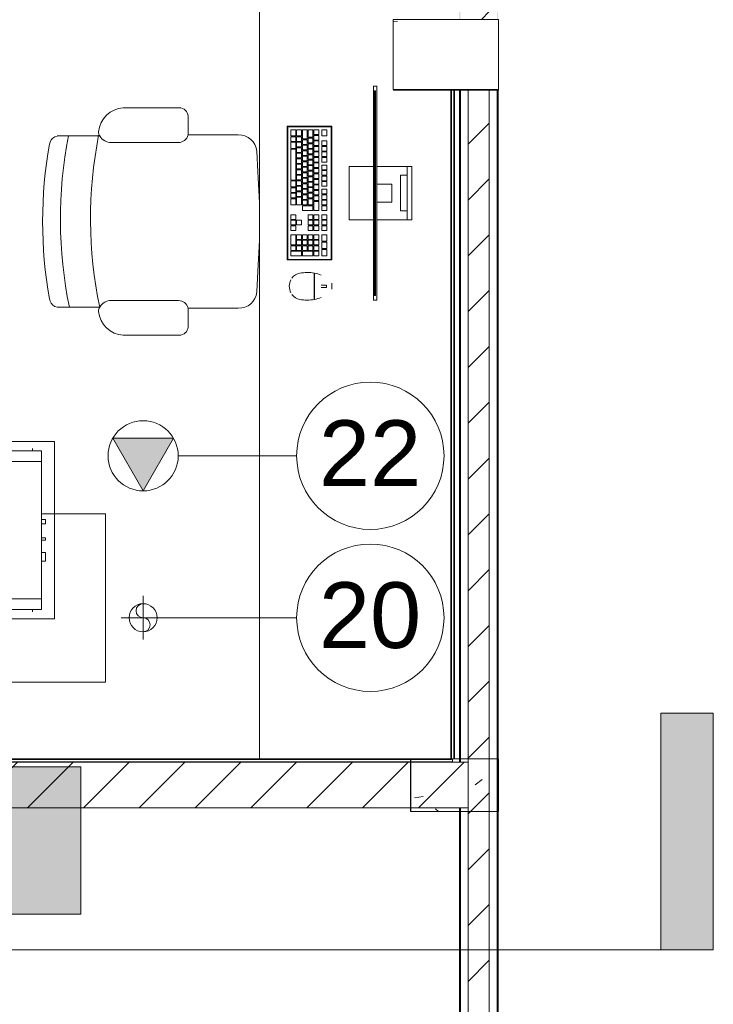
# Model space of a CAD drawing. Header units: metres. Extents: x 1.7 to 42.3, y -72.9 to -47.6.
# Tile 201 of 216: x 38.8 to 40.8, y -66.6 to -63.7. Entities that reach past the tile are written whole.
import ezdxf

# ---------------------------------------------------------------- set-up
doc = ezdxf.new("R2010")
doc.units = ezdxf.units.M
doc.linetypes.add('Oculto 1_5', pattern=[0.0022, 0.0015, -0.0007])
for name, color, linetype, lineweight, true_color in [('2PAV - FRIG_dwg', 7, 'Continuous', 18, 0x767676), ('M-EQPM-IDEN', 1, 'Continuous', 9, 0xff0000), ('M-MNTG-IDEN', 1, 'Continuous', 9, 0xff0000), ('TUB_FRIGO', 30, 'Continuous', 18, 0xff7f00)]:
    doc.layers.add(name, color=color, linetype=linetype, lineweight=lineweight, true_color=true_color)
for name, color, linetype, lineweight in [('A-COLS', 7, 'Continuous', 18), ('A-DETL', 7, 'Oculto 1_5', 18), ('A-FLOR', 7, 'Continuous', 18), ('A-GENM', 7, 'Continuous', 18), ('A-WALL', 7, 'Continuous', 18), ('A-WALL-PATT', 7, 'Continuous', 18), ('G-ANNO-SYMB', 7, 'Continuous', 9), ('I-FURN', 7, 'Continuous', 18), ('I-WALL', 7, 'Continuous', 18), ('M-EQPM', 7, 'Continuous', 18), ('M-MNTG', 7, 'Continuous', 18), ('S-COLS', 7, 'Continuous', 18)]:
    doc.layers.add(name, color=color, linetype=linetype, lineweight=lineweight)
doc.styles.add('Arial_1', font='arial.ttf', dxfattribs={"height": 0.1875})
pattern_1 = [(50, (21.555, -62.9), (0.5465545, -0.047815), [0.05715, -0.62865]), (355, (21.555, -62.9), (-0.105728, 0.573166), [0.04572, -0.50292]), (100.451, (21.601, -62.904), (0.440828, 0.525349), [0.04857, -0.53427]), (46.184, (21.555, -62.748), (0.813237, -0.12613), [0.08573, -0.94298]), (96.636, (21.623, -62.758), (0.712212, 0.742287), [0.07286, -0.80141]), (351.184, (21.555, -62.748), (0.712217, 0.742274), [0.06858, -0.75438]), (21, (21.631, -62.786), (0.454846, -0.306795), [0.05715, -0.62865]), (326, (21.631, -62.786), (0.185405, 0.55256), [0.04572, -0.50292]), (71.451, (21.669, -62.811), (0.640251, 0.245763), [0.04857, -0.53427]), (37.5, (21.555, -62.9), (0.009261, 0.2536672), [0.02515, -0.47168, 0.02515, -0.48539, -0.50482]), (37.5, (21.555, -62.9), (0.009261, 0.2536672), [-1.007, 0.02515, -0.47968]), (7.5, (21.555, -62.9), (0.2004558, 0.300546), [0.02515, -0.26594, 0.02515, -0.46025, -0.1924]), (7.5, (21.555, -62.9), (0.2004558, 0.300546), [-0.77648, 0.02515, -0.16726]), (327.5, (21.385, -62.9), (0.4067682, -0.0171882), [0.02515, -0.16535, 0.02515, -0.56921, -0.78867]), (327.5, (21.385, -62.9), (0.4067682, -0.0171882), [-0.78486, 0.02515, -0.76352]), (317.5, (21.309, -62.9), (0.444383, 0.0762794), [0.02515, -0.2225, 0.02515, -0.36957, -0.56007]), (317.5, (21.309, -62.9), (0.444383, 0.0762794), [-0.64237, 0.02515, -0.53492])]
pattern_2 = [(45, (21.555, -62.9), (-0.0795495, 0.0795495), [])]

# ---------------------------------------------------------------- blocks, each defined once
blk = doc.blocks.new('CADEIRA GIRATÓRIA OPERACIONAL COM BRAÇO - High Back Fully Upholstered-1902043-2PAV - FRIGORÍFICA')
at = {"layer": 'I-FURN', "color": 253, "true_color": 0xaaaaaa}
for p, q in [((-0.2439, 0.4559), (-0.2439, 0.5772)), ((0.2439, 0.5772), (0.2439, 0.4559)), ((-0.2252, 0.2315), (-0.2252, 0.4225)), ((0.2252, 0.2315), (0.2252, 0.4225)), ((-0.3242, 0.2293), (-0.3242, 0.3887)), ((0.3242, 0.3887), (0.3242, 0.2293)), ((-0.2469, 0.2036), (-0.3007, 0.2036)), ((-0.2469, 0.0612), (-0.2469, 0.2036)), ((0.2469, 0.2036), (0.2469, 0.0612)), ((0.3007, 0.2036), (0.2469, 0.2036)), ((-0.1421, 0.0052), (-0.2007, 0.0078)), ((0.2007, 0.0078), (0.1421, 0.0052))]:
    blk.add_line(p, q, dxfattribs=at)
for centre, radius, start, end in [((0, -0.6572), 1.2757, 80.0509, 99.9491), ((-0.2192, 0.5734), 0.0249, 107.2911, 171.2069), ((-0.1985, 0.5252), 0.0773, 106.4694, 111.3458), ((0.1985, 0.5252), 0.0773, 68.6542, 73.5306), ((0.2192, 0.5734), 0.0249, 8.7931, 72.7089), ((0.0063, -0.6682), 1.236, 78.9173, 101.6771), ((0.0083, -0.7541), 1.236, 78.9173, 101.7706), ((-0.2492, 0.3843), 0.0751, 95.2194, 176.6169), ((-0.2543, 0.4408), 0.0184, 55.2455, 95.2194), ((-0.2643, 0.4225), 0.0391, 0, 58.5107), ((0.2643, 0.4225), 0.0391, 121.4893, 180), ((0.2543, 0.4408), 0.0184, 84.7806, 124.7545), ((0.2543, 0.4408), 0.0184, 84.7806, 124.7545), ((0.2492, 0.3843), 0.0751, 3.3831, 84.7806), ((-0.2983, 0.2293), 0.0259, 180, 264.7241), ((-0.2539, 0.2315), 0.0287, 284.0881, 0), ((0.2539, 0.2315), 0.0287, 180, 255.9119), ((0.2983, 0.2293), 0.0259, 275.2759, 0), ((-0.195, 0.0595), 0.052, 178.1312, 263.7247), ((0.195, 0.0595), 0.052, 276.2753, 1.8688), ((0, 1.953), 1.953, 265.8275, 274.1725)]:
    blk.add_arc(centre, radius, start, end, dxfattribs=at)
blk = doc.blocks.new('COMPUTADOR_ TECLADO_MONITOR_MOUSE - Keyboard-2902647-2PAV - FRIGORÍFICA')
at = {"layer": 'A-GENM', "color": 253, "true_color": 0xaaaaaa}
for p, q in [((0.0762, 0.2274), (-0.0762, 0.2274)), ((-0.0762, 0.2274), (-0.0762, 0.2147)), ((0.0762, 0.2147), (0.0762, 0.2274)), ((-0.0762, 0.2147), (0.0762, 0.2147)), ((-0.0762, 0.2084), (-0.0762, 0.2147)), ((-0.0762, 0.1278), (-0.0762, 0.2084)), ((0.0508, 0.2147), (-0.0508, 0.2147)), ((-0.0508, 0.2147), (-0.0508, 0.1957)), ((0.0508, 0.1957), (0.0508, 0.2147)), ((0.0762, 0.2147), (0.0762, 0.2084)), ((0.0762, 0.2084), (0.0762, 0.1278)), ((-0.0508, 0.1957), (0.0508, 0.1957)), ((0.0254, 0.1711), (-0.0254, 0.1711)), ((-0.0254, 0.1711), (-0.0254, 0.1278)), ((0.0254, 0.1278), (0.0254, 0.1711)), ((0.3048, 0.1278), (-0.3048, 0.1278)), ((-0.3048, 0.1278), (-0.3048, 0.1183)), ((-0.3048, 0.1183), (-0.2921, 0.1183)), ((-0.2921, 0.1183), (-0.2921, 0.1246)), ((-0.2921, 0.1246), (0.2921, 0.1246)), ((0.2921, 0.1246), (-0.2921, 0.1246)), ((-0.2921, 0.1246), (-0.2921, 0.1214)), ((-0.2921, 0.1214), (0.2921, 0.1214)), ((0.2921, 0.1183), (-0.2921, 0.1183)), ((-0.0762, 0.0496), (-0.0762, 0.1183)), ((-0.0254, 0.1278), (0.0254, 0.1278)), ((0.0762, 0.1183), (0.0762, 0.0496)), ((0.2921, 0.1246), (0.2921, 0.1183)), ((0.2921, 0.1214), (0.2921, 0.1246)), ((0.2921, 0.1183), (0.3048, 0.1183)), ((0.3048, 0.1183), (0.3048, 0.1278)), ((-0.0762, 0.0496), (0.0762, 0.0496)), ((-0.1905, 0), (0.1905, 0)), ((-0.1905, -0.127), (-0.1905, 0)), ((-0.1889, -0.0032), (-0.1889, -0.1238)), ((0.1873, -0.0016), (-0.1873, -0.0016)), ((-0.1632, -0.0146), (-0.1808, -0.0146)), ((-0.1808, -0.0146), (-0.1808, -0.0285)), ((-0.1632, -0.0285), (-0.1632, -0.0146)), ((-0.1358, -0.0146), (-0.149, -0.0146)), ((-0.149, -0.0146), (-0.149, -0.0285)), ((-0.1358, -0.0285), (-0.1358, -0.0146)), ((-0.1201, -0.0146), (-0.1333, -0.0146)), ((-0.1333, -0.0146), (-0.1333, -0.0285)), ((-0.1201, -0.0285), (-0.1201, -0.0146)), ((-0.1044, -0.0146), (-0.1177, -0.0146)), ((-0.1177, -0.0146), (-0.1177, -0.0285)), ((-0.1044, -0.0285), (-0.1044, -0.0146)), ((-0.0887, -0.0146), (-0.102, -0.0146)), ((-0.102, -0.0146), (-0.102, -0.0285)), ((-0.0887, -0.0285), (-0.0887, -0.0146)), ((-0.0668, -0.0146), (-0.0801, -0.0146)), ((-0.0801, -0.0146), (-0.0801, -0.0285)), ((-0.0668, -0.0285), (-0.0668, -0.0146)), ((-0.0512, -0.0146), (-0.0644, -0.0146)), ((-0.0644, -0.0146), (-0.0644, -0.0285)), ((-0.0512, -0.0285), (-0.0512, -0.0146)), ((-0.0355, -0.0146), (-0.0488, -0.0146)), ((-0.0488, -0.0146), (-0.0488, -0.0285)), ((-0.0355, -0.0285), (-0.0355, -0.0146)), ((-0.0198, -0.0146), (-0.0331, -0.0146)), ((-0.0331, -0.0146), (-0.0331, -0.0285)), ((-0.0198, -0.0285), (-0.0198, -0.0146)), ((0.0021, -0.0146), (-0.0112, -0.0146)), ((-0.0112, -0.0146), (-0.0112, -0.0285)), ((0.0021, -0.0285), (0.0021, -0.0146)), ((0.0177, -0.0146), (0.0045, -0.0146)), ((0.0045, -0.0146), (0.0045, -0.0285)), ((0.0177, -0.0285), (0.0177, -0.0146)), ((0.0334, -0.0146), (0.0202, -0.0146)), ((0.0202, -0.0146), (0.0202, -0.0285)), ((0.0334, -0.0285), (0.0334, -0.0146)), ((0.0491, -0.0146), (0.0358, -0.0146)), ((0.0358, -0.0146), (0.0358, -0.0285)), ((0.0491, -0.0285), (0.0491, -0.0146)), ((0.075, -0.0146), (0.0617, -0.0146)), ((0.0617, -0.0146), (0.0617, -0.0285)), ((0.075, -0.0285), (0.075, -0.0146)), ((0.0906, -0.0146), (0.0774, -0.0146)), ((0.0774, -0.0146), (0.0774, -0.0285)), ((0.0906, -0.0285), (0.0906, -0.0146)), ((0.1063, -0.0146), (0.093, -0.0146)), ((0.093, -0.0146), (0.093, -0.0285)), ((0.1063, -0.0285), (0.1063, -0.0146)), ((0.1372, -0.0146), (0.1188, -0.0146)), ((0.1188, -0.0146), (0.1188, -0.0285)), ((0.1372, -0.0285), (0.1372, -0.0146)), ((0.1581, -0.0146), (0.1398, -0.0146)), ((0.1398, -0.0146), (0.1398, -0.0285)), ((0.1581, -0.0285), (0.1581, -0.0146)), ((0.1791, -0.0146), (0.1607, -0.0146)), ((0.1607, -0.0146), (0.1607, -0.0285)), ((0.1791, -0.0285), (0.1791, -0.0146)), ((0.1889, -0.1238), (0.1889, -0.0032)), ((0.1905, 0), (0.1905, -0.127)), ((0.2742, 0), (0.2569, 0)), ((0.2686, -0.0156), (0.2622, -0.0156)), ((0.2622, -0.0156), (0.2622, -0.0303)), ((0.2686, -0.0303), (0.2686, -0.0156)), ((-0.1808, -0.0285), (-0.1632, -0.0285)), ((-0.1671, -0.0376), (-0.1804, -0.0376)), ((-0.1804, -0.0376), (-0.1804, -0.0515)), ((-0.1804, -0.0515), (-0.1671, -0.0515)), ((-0.1591, -0.0539), (-0.1804, -0.0539)), ((-0.1804, -0.0539), (-0.1804, -0.0678)), ((-0.1671, -0.0515), (-0.1671, -0.0376)), ((-0.1514, -0.0376), (-0.1647, -0.0376)), ((-0.1647, -0.0376), (-0.1647, -0.0515)), ((-0.1647, -0.0515), (-0.1514, -0.0515)), ((-0.1591, -0.0678), (-0.1591, -0.0539)), ((-0.1434, -0.0539), (-0.1566, -0.0539)), ((-0.1566, -0.0539), (-0.1566, -0.0678)), ((-0.1514, -0.0515), (-0.1514, -0.0376)), ((-0.149, -0.0285), (-0.1358, -0.0285)), ((-0.1358, -0.0376), (-0.149, -0.0376)), ((-0.149, -0.0376), (-0.149, -0.0515)), ((-0.149, -0.0515), (-0.1358, -0.0515)), ((-0.1434, -0.0678), (-0.1434, -0.0539)), ((-0.1277, -0.0539), (-0.141, -0.0539)), ((-0.141, -0.0539), (-0.141, -0.0678)), ((-0.1358, -0.0515), (-0.1358, -0.0376)), ((-0.1333, -0.0285), (-0.1201, -0.0285)), ((-0.1201, -0.0376), (-0.1333, -0.0376)), ((-0.1333, -0.0376), (-0.1333, -0.0515)), ((-0.1333, -0.0515), (-0.1201, -0.0515)), ((-0.1277, -0.0678), (-0.1277, -0.0539)), ((-0.112, -0.0539), (-0.1253, -0.0539)), ((-0.1253, -0.0539), (-0.1253, -0.0678)), ((-0.1201, -0.0515), (-0.1201, -0.0376)), ((-0.1177, -0.0285), (-0.1044, -0.0285)), ((-0.1044, -0.0376), (-0.1177, -0.0376)), ((-0.1177, -0.0376), (-0.1177, -0.0515)), ((-0.1177, -0.0515), (-0.1044, -0.0515)), ((-0.112, -0.0678), (-0.112, -0.0539)), ((-0.0964, -0.0539), (-0.1096, -0.0539)), ((-0.1096, -0.0539), (-0.1096, -0.0678)), ((-0.1044, -0.0515), (-0.1044, -0.0376)), ((-0.102, -0.0285), (-0.0887, -0.0285)), ((-0.0887, -0.0376), (-0.102, -0.0376)), ((-0.102, -0.0376), (-0.102, -0.0515)), ((-0.102, -0.0515), (-0.0887, -0.0515)), ((-0.0964, -0.0678), (-0.0964, -0.0539)), ((-0.0807, -0.0539), (-0.0939, -0.0539)), ((-0.0939, -0.0539), (-0.0939, -0.0678)), ((-0.0887, -0.0515), (-0.0887, -0.0376)), ((-0.0731, -0.0376), (-0.0863, -0.0376)), ((-0.0863, -0.0376), (-0.0863, -0.0515)), ((-0.0863, -0.0515), (-0.0731, -0.0515)), ((-0.0807, -0.0678), (-0.0807, -0.0539)), ((-0.0801, -0.0285), (-0.0668, -0.0285)), ((-0.065, -0.0539), (-0.0783, -0.0539)), ((-0.0783, -0.0539), (-0.0783, -0.0678)), ((-0.0731, -0.0515), (-0.0731, -0.0376)), ((-0.0574, -0.0376), (-0.0706, -0.0376)), ((-0.0706, -0.0376), (-0.0706, -0.0515)), ((-0.0706, -0.0515), (-0.0574, -0.0515)), ((-0.065, -0.0678), (-0.065, -0.0539)), ((-0.0644, -0.0285), (-0.0512, -0.0285)), ((-0.0493, -0.0539), (-0.0626, -0.0539)), ((-0.0626, -0.0539), (-0.0626, -0.0678)), ((-0.0574, -0.0515), (-0.0574, -0.0376)), ((-0.0417, -0.0376), (-0.055, -0.0376)), ((-0.055, -0.0376), (-0.055, -0.0515)), ((-0.055, -0.0515), (-0.0417, -0.0515)), ((-0.0493, -0.0678), (-0.0493, -0.0539)), ((-0.0488, -0.0285), (-0.0355, -0.0285)), ((-0.0336, -0.0539), (-0.0469, -0.0539)), ((-0.0469, -0.0539), (-0.0469, -0.0678)), ((-0.0417, -0.0515), (-0.0417, -0.0376)), ((-0.026, -0.0376), (-0.0393, -0.0376)), ((-0.0393, -0.0376), (-0.0393, -0.0515)), ((-0.0393, -0.0515), (-0.026, -0.0515)), ((-0.0336, -0.0678), (-0.0336, -0.0539)), ((-0.0331, -0.0285), (-0.0198, -0.0285)), ((-0.018, -0.0539), (-0.0312, -0.0539)), ((-0.0312, -0.0539), (-0.0312, -0.0678)), ((-0.026, -0.0515), (-0.026, -0.0376)), ((-0.0103, -0.0376), (-0.0236, -0.0376)), ((-0.0236, -0.0376), (-0.0236, -0.0515)), ((-0.0236, -0.0515), (-0.0103, -0.0515)), ((-0.018, -0.0678), (-0.018, -0.0539)), ((-0.0023, -0.0539), (-0.0156, -0.0539)), ((-0.0156, -0.0539), (-0.0156, -0.0678)), ((-0.0112, -0.0285), (0.0021, -0.0285)), ((-0.0103, -0.0515), (-0.0103, -0.0376)), ((0.0053, -0.0376), (-0.0079, -0.0376)), ((-0.0079, -0.0376), (-0.0079, -0.0515)), ((-0.0079, -0.0515), (0.0053, -0.0515)), ((-0.0023, -0.0678), (-0.0023, -0.0539)), ((0.0134, -0.0539), (0.0001, -0.0539)), ((0.0001, -0.0539), (0.0001, -0.0678)), ((0.0045, -0.0285), (0.0177, -0.0285)), ((0.0053, -0.0515), (0.0053, -0.0376)), ((0.021, -0.0376), (0.0077, -0.0376)), ((0.0077, -0.0376), (0.0077, -0.0515)), ((0.0077, -0.0515), (0.021, -0.0515)), ((0.0134, -0.0678), (0.0134, -0.0539)), ((0.0334, -0.0539), (0.0158, -0.0539)), ((0.0158, -0.0539), (0.0158, -0.0678)), ((0.0202, -0.0285), (0.0334, -0.0285)), ((0.021, -0.0515), (0.021, -0.0376)), ((0.0491, -0.0376), (0.0234, -0.0376)), ((0.0234, -0.0376), (0.0234, -0.0515)), ((0.0234, -0.0515), (0.0491, -0.0515)), ((0.0334, -0.0678), (0.0334, -0.0539)), ((0.0358, -0.0285), (0.0491, -0.0285)), ((0.0491, -0.0539), (0.0359, -0.0539)), ((0.0359, -0.0539), (0.0359, -0.0841)), ((0.0491, -0.0515), (0.0491, -0.0376)), ((0.0491, -0.0841), (0.0491, -0.0539)), ((0.0617, -0.0285), (0.075, -0.0285)), ((0.075, -0.0376), (0.0617, -0.0376)), ((0.0617, -0.0376), (0.0617, -0.0515)), ((0.0617, -0.0515), (0.075, -0.0515)), ((0.0617, -0.0539), (0.0617, -0.0678)), ((0.075, -0.0539), (0.0617, -0.0539)), ((0.075, -0.0515), (0.075, -0.0376)), ((0.075, -0.0678), (0.075, -0.0539)), ((0.0774, -0.0285), (0.0906, -0.0285)), ((0.0906, -0.0376), (0.0774, -0.0376)), ((0.0774, -0.0376), (0.0774, -0.0515)), ((0.0774, -0.0515), (0.0906, -0.0515)), ((0.0774, -0.0539), (0.0774, -0.0678)), ((0.0906, -0.0539), (0.0774, -0.0539)), ((0.0906, -0.0515), (0.0906, -0.0376)), ((0.0906, -0.0678), (0.0906, -0.0539)), ((0.093, -0.0285), (0.1063, -0.0285)), ((0.1063, -0.0376), (0.093, -0.0376)), ((0.093, -0.0376), (0.093, -0.0515)), ((0.093, -0.0515), (0.1063, -0.0515)), ((0.093, -0.0539), (0.093, -0.0678)), ((0.1063, -0.0539), (0.093, -0.0539)), ((0.1063, -0.0515), (0.1063, -0.0376)), ((0.1063, -0.0678), (0.1063, -0.0539)), ((0.1188, -0.0285), (0.1372, -0.0285)), ((0.1321, -0.0376), (0.1188, -0.0376)), ((0.1188, -0.0376), (0.1188, -0.0515)), ((0.1188, -0.0515), (0.1321, -0.0515)), ((0.1321, -0.0539), (0.1188, -0.0539)), ((0.1188, -0.0539), (0.1188, -0.0678)), ((0.1321, -0.0515), (0.1321, -0.0376)), ((0.1321, -0.0678), (0.1321, -0.0539)), ((0.1477, -0.0376), (0.1345, -0.0376)), ((0.1345, -0.0376), (0.1345, -0.0515)), ((0.1345, -0.0515), (0.1477, -0.0515)), ((0.1477, -0.0539), (0.1345, -0.0539)), ((0.1345, -0.0539), (0.1345, -0.0678)), ((0.1398, -0.0285), (0.1581, -0.0285)), ((0.1477, -0.0515), (0.1477, -0.0376)), ((0.1477, -0.0678), (0.1477, -0.0539)), ((0.1634, -0.0376), (0.1501, -0.0376)), ((0.1501, -0.0376), (0.1501, -0.0515)), ((0.1501, -0.0515), (0.1634, -0.0515)), ((0.1634, -0.0539), (0.1501, -0.0539)), ((0.1501, -0.0539), (0.1501, -0.0678)), ((0.1607, -0.0285), (0.1791, -0.0285)), ((0.1634, -0.0515), (0.1634, -0.0376)), ((0.1634, -0.0678), (0.1634, -0.0539)), ((0.1791, -0.0376), (0.1658, -0.0376)), ((0.1658, -0.0376), (0.1658, -0.0515)), ((0.1658, -0.0515), (0.1791, -0.0515)), ((0.1791, -0.0539), (0.1658, -0.0539)), ((0.1658, -0.0539), (0.1658, -0.0841)), ((0.1791, -0.0515), (0.1791, -0.0376)), ((0.1791, -0.0841), (0.1791, -0.0539)), ((0.3031, -0.0502), (0.228, -0.0502)), ((0.303, -0.0493), (0.2281, -0.0493)), ((0.229, -0.0493), (0.229, -0.0502)), ((0.229, -0.0502), (0.229, -0.0493)), ((0.3022, -0.0502), (0.3022, -0.0493)), ((0.3022, -0.0493), (0.3022, -0.0502)), ((-0.1804, -0.0678), (-0.1591, -0.0678)), ((-0.1547, -0.0702), (-0.1804, -0.0702)), ((-0.1804, -0.0702), (-0.1804, -0.0841)), ((-0.1804, -0.0841), (-0.1547, -0.0841)), ((-0.1566, -0.0678), (-0.1434, -0.0678)), ((-0.1547, -0.0841), (-0.1547, -0.0702)), ((-0.139, -0.0702), (-0.1523, -0.0702)), ((-0.1523, -0.0702), (-0.1523, -0.0841)), ((-0.1523, -0.0841), (-0.139, -0.0841)), ((-0.141, -0.0678), (-0.1277, -0.0678)), ((-0.139, -0.0841), (-0.139, -0.0702)), ((-0.1233, -0.0702), (-0.1366, -0.0702)), ((-0.1366, -0.0702), (-0.1366, -0.0841)), ((-0.1366, -0.0841), (-0.1233, -0.0841)), ((-0.1253, -0.0678), (-0.112, -0.0678)), ((-0.1233, -0.0841), (-0.1233, -0.0702)), ((-0.1076, -0.0702), (-0.1209, -0.0702)), ((-0.1209, -0.0702), (-0.1209, -0.0841)), ((-0.1209, -0.0841), (-0.1076, -0.0841)), ((-0.1096, -0.0678), (-0.0964, -0.0678)), ((-0.1076, -0.0841), (-0.1076, -0.0702)), ((-0.092, -0.0702), (-0.1052, -0.0702)), ((-0.1052, -0.0702), (-0.1052, -0.0841)), ((-0.1052, -0.0841), (-0.092, -0.0841)), ((-0.0939, -0.0678), (-0.0807, -0.0678)), ((-0.092, -0.0841), (-0.092, -0.0702)), ((-0.0763, -0.0702), (-0.0896, -0.0702)), ((-0.0896, -0.0702), (-0.0896, -0.0841)), ((-0.0896, -0.0841), (-0.0763, -0.0841)), ((-0.0783, -0.0678), (-0.065, -0.0678)), ((-0.0763, -0.0841), (-0.0763, -0.0702)), ((-0.0606, -0.0702), (-0.0739, -0.0702)), ((-0.0739, -0.0702), (-0.0739, -0.0841)), ((-0.0739, -0.0841), (-0.0606, -0.0841)), ((-0.0626, -0.0678), (-0.0493, -0.0678)), ((-0.0606, -0.0841), (-0.0606, -0.0702)), ((-0.0449, -0.0702), (-0.0582, -0.0702)), ((-0.0582, -0.0702), (-0.0582, -0.0841)), ((-0.0582, -0.0841), (-0.0449, -0.0841)), ((-0.0469, -0.0678), (-0.0336, -0.0678)), ((-0.0449, -0.0841), (-0.0449, -0.0702)), ((-0.0293, -0.0702), (-0.0425, -0.0702)), ((-0.0425, -0.0702), (-0.0425, -0.0841)), ((-0.0425, -0.0841), (-0.0293, -0.0841)), ((-0.0312, -0.0678), (-0.018, -0.0678)), ((-0.0293, -0.0841), (-0.0293, -0.0702)), ((-0.0136, -0.0702), (-0.0268, -0.0702)), ((-0.0268, -0.0702), (-0.0268, -0.0841)), ((-0.0268, -0.0841), (-0.0136, -0.0841)), ((-0.0156, -0.0678), (-0.0023, -0.0678)), ((-0.0136, -0.0841), (-0.0136, -0.0702)), ((0.0021, -0.0702), (-0.0112, -0.0702)), ((-0.0112, -0.0702), (-0.0112, -0.0841)), ((-0.0112, -0.0841), (0.0021, -0.0841)), ((0.0001, -0.0678), (0.0134, -0.0678)), ((0.0021, -0.0841), (0.0021, -0.0702)), ((0.0178, -0.0702), (0.0045, -0.0702)), ((0.0045, -0.0702), (0.0045, -0.0841)), ((0.0045, -0.0841), (0.0178, -0.0841)), ((0.0158, -0.0678), (0.0334, -0.0678)), ((0.0178, -0.0841), (0.0178, -0.0702)), ((0.0334, -0.0702), (0.0202, -0.0702)), ((0.0202, -0.0702), (0.0202, -0.0841)), ((0.0202, -0.0841), (0.0334, -0.0841)), ((0.0334, -0.0841), (0.0334, -0.0702)), ((0.0359, -0.0841), (0.0491, -0.0841)), ((0.0617, -0.0678), (0.075, -0.0678)), ((0.0774, -0.0678), (0.0906, -0.0678)), ((0.093, -0.0678), (0.1063, -0.0678)), ((0.1188, -0.0678), (0.1321, -0.0678)), ((0.1321, -0.0702), (0.1188, -0.0702)), ((0.1188, -0.0702), (0.1188, -0.0841)), ((0.1188, -0.0841), (0.1321, -0.0841)), ((0.1321, -0.0841), (0.1321, -0.0702)), ((0.1345, -0.0678), (0.1477, -0.0678)), ((0.1477, -0.0702), (0.1345, -0.0702)), ((0.1345, -0.0702), (0.1345, -0.0841)), ((0.1345, -0.0841), (0.1477, -0.0841)), ((0.1477, -0.0841), (0.1477, -0.0702)), ((0.1501, -0.0678), (0.1634, -0.0678)), ((0.1634, -0.0702), (0.1501, -0.0702)), ((0.1501, -0.0702), (0.1501, -0.0841)), ((0.1501, -0.0841), (0.1634, -0.0841)), ((0.1634, -0.0841), (0.1634, -0.0702)), ((0.1658, -0.0841), (0.1791, -0.0841)), ((-0.163, -0.0865), (-0.1804, -0.0865)), ((-0.1804, -0.0865), (-0.1804, -0.1004)), ((-0.1804, -0.1004), (-0.163, -0.1004)), ((-0.163, -0.1028), (-0.1804, -0.1028)), ((-0.1804, -0.1028), (-0.1804, -0.1167)), ((-0.163, -0.1004), (-0.163, -0.0865)), ((-0.163, -0.1167), (-0.163, -0.1028)), ((-0.1473, -0.0865), (-0.1606, -0.0865)), ((-0.1606, -0.0865), (-0.1606, -0.1004)), ((-0.1606, -0.1004), (-0.1473, -0.1004)), ((-0.1473, -0.1028), (-0.1606, -0.1028)), ((-0.1606, -0.1028), (-0.1606, -0.1167)), ((-0.1473, -0.1004), (-0.1473, -0.0865)), ((-0.1473, -0.1167), (-0.1473, -0.1028)), ((-0.1317, -0.0865), (-0.1449, -0.0865)), ((-0.1449, -0.0865), (-0.1449, -0.1004)), ((-0.1449, -0.1004), (-0.1317, -0.1004)), ((-0.1275, -0.1028), (-0.1449, -0.1028)), ((-0.1449, -0.1028), (-0.1449, -0.1167)), ((-0.1317, -0.1004), (-0.1317, -0.0865)), ((-0.116, -0.0865), (-0.1292, -0.0865)), ((-0.1292, -0.0865), (-0.1292, -0.1004)), ((-0.1292, -0.1004), (-0.116, -0.1004)), ((-0.1275, -0.1167), (-0.1275, -0.1028)), ((-0.0372, -0.1028), (-0.1251, -0.1028)), ((-0.1251, -0.1028), (-0.1251, -0.1167)), ((-0.116, -0.1004), (-0.116, -0.0865)), ((-0.1003, -0.0865), (-0.1136, -0.0865)), ((-0.1136, -0.0865), (-0.1136, -0.1004)), ((-0.1136, -0.1004), (-0.1003, -0.1004)), ((-0.1003, -0.1004), (-0.1003, -0.0865)), ((-0.0846, -0.0865), (-0.0979, -0.0865)), ((-0.0979, -0.0865), (-0.0979, -0.1004)), ((-0.0979, -0.1004), (-0.0846, -0.1004)), ((-0.0846, -0.1004), (-0.0846, -0.0865)), ((-0.069, -0.0865), (-0.0822, -0.0865)), ((-0.0822, -0.0865), (-0.0822, -0.1004)), ((-0.0822, -0.1004), (-0.069, -0.1004)), ((-0.069, -0.1004), (-0.069, -0.0865)), ((-0.0533, -0.0865), (-0.0665, -0.0865)), ((-0.0665, -0.0865), (-0.0665, -0.1004)), ((-0.0665, -0.1004), (-0.0533, -0.1004)), ((-0.0533, -0.1004), (-0.0533, -0.0865)), ((-0.0376, -0.0865), (-0.0509, -0.0865)), ((-0.0509, -0.0865), (-0.0509, -0.1004)), ((-0.0509, -0.1004), (-0.0376, -0.1004)), ((-0.0376, -0.1004), (-0.0376, -0.0865)), ((-0.0372, -0.1167), (-0.0372, -0.1028)), ((-0.0219, -0.0865), (-0.0352, -0.0865)), ((-0.0352, -0.0865), (-0.0352, -0.1004)), ((-0.0352, -0.1004), (-0.0219, -0.1004)), ((-0.0176, -0.1028), (-0.0348, -0.1028)), ((-0.0348, -0.1028), (-0.0348, -0.1167)), ((-0.0219, -0.1004), (-0.0219, -0.0865)), ((-0.0062, -0.0865), (-0.0195, -0.0865)), ((-0.0195, -0.0865), (-0.0195, -0.1004)), ((-0.0195, -0.1004), (-0.0062, -0.1004)), ((-0.0176, -0.1167), (-0.0176, -0.1028)), ((-0.0019, -0.1028), (-0.0152, -0.1028)), ((-0.0152, -0.1028), (-0.0152, -0.1167)), ((-0.0062, -0.1004), (-0.0062, -0.0865)), ((0.0094, -0.0865), (-0.0038, -0.0865)), ((-0.0038, -0.0865), (-0.0038, -0.1004)), ((-0.0038, -0.1004), (0.0094, -0.1004)), ((-0.0019, -0.1167), (-0.0019, -0.1028)), ((0.0138, -0.1028), (0.0005, -0.1028)), ((0.0005, -0.1028), (0.0005, -0.1167)), ((0.0094, -0.1004), (0.0094, -0.0865)), ((0.0334, -0.0865), (0.0118, -0.0865)), ((0.0118, -0.0865), (0.0118, -0.1004)), ((0.0118, -0.1004), (0.0334, -0.1004)), ((0.0138, -0.1167), (0.0138, -0.1028)), ((0.0334, -0.1028), (0.0162, -0.1028)), ((0.0162, -0.1028), (0.0162, -0.1167)), ((0.0334, -0.1004), (0.0334, -0.0865)), ((0.0334, -0.1167), (0.0334, -0.1028)), ((0.0617, -0.1028), (0.0617, -0.1167)), ((0.075, -0.1028), (0.0617, -0.1028)), ((0.075, -0.1167), (0.075, -0.1028)), ((0.0906, -0.0865), (0.0774, -0.0865)), ((0.0774, -0.0865), (0.0774, -0.1004)), ((0.0774, -0.1004), (0.0906, -0.1004)), ((0.0774, -0.1028), (0.0774, -0.1167)), ((0.0906, -0.1028), (0.0774, -0.1028)), ((0.0906, -0.1004), (0.0906, -0.0865)), ((0.0906, -0.1167), (0.0906, -0.1028)), ((0.093, -0.1028), (0.093, -0.1167)), ((0.1063, -0.1028), (0.093, -0.1028)), ((0.1063, -0.1167), (0.1063, -0.1028)), ((0.1321, -0.0865), (0.1188, -0.0865)), ((0.1188, -0.0865), (0.1188, -0.1004)), ((0.1188, -0.1004), (0.1321, -0.1004)), ((0.1477, -0.1028), (0.1188, -0.1028)), ((0.1188, -0.1028), (0.1188, -0.1167)), ((0.1321, -0.1004), (0.1321, -0.0865)), ((0.1477, -0.0865), (0.1345, -0.0865)), ((0.1345, -0.0865), (0.1345, -0.1004)), ((0.1345, -0.1004), (0.1477, -0.1004)), ((0.1477, -0.1004), (0.1477, -0.0865)), ((0.1477, -0.1167), (0.1477, -0.1028)), ((0.1634, -0.0865), (0.1501, -0.0865)), ((0.1501, -0.0865), (0.1501, -0.1004)), ((0.1501, -0.1004), (0.1634, -0.1004)), ((0.1634, -0.1028), (0.1501, -0.1028)), ((0.1501, -0.1028), (0.1501, -0.1167)), ((0.1634, -0.1004), (0.1634, -0.0865)), ((0.1634, -0.1167), (0.1634, -0.1028)), ((0.1791, -0.0865), (0.1658, -0.0865)), ((0.1658, -0.0865), (0.1658, -0.1167)), ((0.1791, -0.1167), (0.1791, -0.0865)), ((0.1905, -0.127), (-0.1905, -0.127)), ((-0.1873, -0.1254), (0.1873, -0.1254)), ((-0.1804, -0.1167), (-0.163, -0.1167)), ((-0.1606, -0.1167), (-0.1473, -0.1167)), ((-0.1449, -0.1167), (-0.1275, -0.1167)), ((-0.1251, -0.1167), (-0.0372, -0.1167)), ((-0.0348, -0.1167), (-0.0176, -0.1167)), ((-0.0152, -0.1167), (-0.0019, -0.1167)), ((0.0005, -0.1167), (0.0138, -0.1167)), ((0.0162, -0.1167), (0.0334, -0.1167)), ((0.0617, -0.1167), (0.075, -0.1167)), ((0.0774, -0.1167), (0.0906, -0.1167)), ((0.093, -0.1167), (0.1063, -0.1167)), ((0.1188, -0.1167), (0.1477, -0.1167)), ((0.1501, -0.1167), (0.1634, -0.1167)), ((0.1658, -0.1167), (0.1791, -0.1167))]:
    blk.add_line(p, q, dxfattribs=at)
for centre, radius, start, end in [((-0.1873, -0.0032), 0.00159, 90, 180), ((0.1873, -0.0032), 0.00159, 0, 90), ((0.3509, -0.0704), 0.1246, 170.6435, 189.7343), ((0.3085, -0.0631), 0.0815, 156.5946, 170.2657), ((0.2227, -0.0631), 0.0815, 9.7343, 23.4054), ((0.1802, -0.0704), 0.1246, 350.2657, 9.3565), ((0.2619, -0.0857), 0.0343, 189.7343, 235.0949), ((0.2692, -0.0857), 0.0343, 304.9051, 350.2657), ((-0.1873, -0.1238), 0.00159, 180, 270), ((0.1873, -0.1238), 0.00159, 270, 0), ((0.2697, -0.0694), 0.0523, 244.5006, 265.4994), ((0.2615, -0.0694), 0.0523, 274.5006, 295.4994)]:
    blk.add_arc(centre, radius, start, end, dxfattribs=at)
blk = doc.blocks.new('Concreto-Retangular-Coluna - 20 X 30-V44-2PAV - FRIGORÍFICA')
at = {"layer": 'S-COLS', "true_color": 0xaaaaaa}
h = blk.add_hatch(dxfattribs=at)
h.set_pattern_fill('FP_30', color=253, style=0, pattern_type=2)
h.set_pattern_definition([(320, (0.9454, 18.463), (-0.047815, -0.546555), [0.05715, -0.62865]), (265, (0.9454, 18.463), (0.573166, 0.105728), [0.04572, -0.50292]), (10.451, (0.9414, 18.418), (0.525349, -0.440828), [0.04857, -0.53427]), (316.184, (1.098, 18.463), (-0.12613, -0.813237), [0.08572, -0.94297]), (6.636, (1.087, 18.396), (0.742287, -0.712212), [0.07286, -0.80141]), (261.184, (1.098, 18.463), (0.742274, -0.712217), [0.06858, -0.75438]), (291, (1.06, 18.387), (-0.306795, -0.454846), [0.05715, -0.62865]), (236, (1.06, 18.387), (0.55256, -0.185405), [0.04572, -0.50292]), (341.451, (1.034, 18.349), (0.245763, -0.640251), [0.04857, -0.53427]), (307.5, (0.94538, 18.463), (0.2536672, -0.009261), [0.02515, -0.47168, 0.02515, -0.48539, -0.50482]), (307.5, (0.94538, 18.463), (0.2536672, -0.009261), [-1.007, 0.02515, -0.47968]), (277.5, (0.94538, 18.463), (0.300546, -0.200456), [0.02515, -0.26594, 0.02515, -0.46025, -0.19241]), (277.5, (0.94538, 18.463), (0.300546, -0.200456), [-0.77648, 0.02515, -0.16726]), (237.5, (0.94538, 18.633), (-0.0171882, -0.4067682), [0.02515, -0.16535, 0.02515, -0.56921, -0.78867]), (237.5, (0.94538, 18.633), (-0.0171882, -0.4067682), [-0.78486, 0.02515, -0.76352]), (227.5, (0.94538, 18.71), (0.0762794, -0.444383), [0.02515, -0.2225, 0.02515, -0.36957, -0.56007]), (227.5, (0.94538, 18.71), (0.0762794, -0.444383), [-0.64237, 0.02515, -0.53492])])
h.paths.add_polyline_path([(-0.1, -0.15), (0.1, -0.15), (0.1, 0.15), (-0.1, 0.15)])
at = {"layer": 'S-COLS', "color": 253, "true_color": 0xaaaaaa}
for p, q in [((0.1, 0.15), (-0.1, 0.15)), ((-0.1, 0.15), (-0.1, -0.15)), ((0.1, -0.15), (0.1, 0.15)), ((-0.1, -0.15), (0.1, -0.15))]:
    blk.add_line(p, q, dxfattribs=at)
blk = doc.blocks.new('4 GRE - ESCOLA DE CINEMA E AUDIOVISUAL CINE REX R07_rvt-1-2PAV - FRIGORÍFICA')
at = {"layer": 'A-WALL-PATT', "true_color": 0xd4d4d4}
h = blk.add_hatch(dxfattribs=at)
h.set_pattern_fill('FP_1', color=254, style=0, pattern_type=2)
h.set_pattern_definition(pattern_1)
h.paths.add_polyline_path([(40.0597, -71.5933), (40.0598, -71.5933), (40.0598, -68.3629), (40.0573, -68.3629), (40.0573, -71.5933)])
h.paths.add_polyline_path([(40.0598, -68.1629), (40.0598, -65.9931), (40.0573, -65.9931), (40.0574, -68.1629)])
h.paths.add_polyline_path([(40.0573, -65.8631), (40.0598, -65.8631), (40.0598, -63.9454), (40.0573, -63.9454), (40.0573, -65.8465)])
h.paths.add_polyline_path([(40.0598, -63.7454), (40.0593, -61.4854), (40.0573, -61.4854), (40.0573, -63.7454), (40.0583, -63.7454)])
h.paths.add_polyline_path([(40.0594, -61.2854), (40.0598, -61.2854), (40.0598, -60.3554), (40.0573, -60.3554), (40.0573, -61.2854)])
h.paths.add_polyline_path([(40.0598, -60.3469), (40.0598, -57.7861), (40.0573, -57.7861), (40.0573, -60.3469)])
h.paths.add_polyline_path([(40.0573, -57.5861), (40.0598, -57.5861), (40.0598, -54.4968), (40.0573, -54.4968), (40.0573, -57.5475)])
h.paths.add_polyline_path([(40.0598, -54.2968), (40.0598, -51.2461), (40.0573, -51.2461), (40.0573, -54.2968), (40.059, -54.2968)])
h = blk.add_hatch(dxfattribs=at)
h.set_pattern_fill('FP_2', color=254, style=0, pattern_type=2)
h.set_pattern_definition(pattern_2)
h.paths.add_polyline_path([(40.1423, -71.5933), (40.1423, -68.3629), (40.0823, -68.3629), (40.0823, -71.5933), (40.1413, -71.5933)])
h.paths.add_polyline_path([(40.1048, -68.1629), (40.1423, -68.1629), (40.1423, -63.9454), (40.0823, -63.9454), (40.0823, -68.1629)])
h.paths.add_polyline_path([(40.0823, -63.7454), (40.1423, -63.7454), (40.1423, -61.4854), (40.0823, -61.4854), (40.0823, -63.3568)])
h.paths.add_polyline_path([(40.0872, -61.2854), (40.1423, -61.2854), (40.1423, -57.7861), (40.0823, -57.7861), (40.0823, -61.2854)])
h.paths.add_polyline_path([(40.0823, -57.5861), (40.1423, -57.5861), (40.1423, -54.4968), (40.0823, -54.4968), (40.0823, -57.5475)])
h.paths.add_polyline_path([(40.0823, -54.2968), (40.1423, -54.2968), (40.1419, -51.2461), (40.0823, -51.2461), (40.0823, -54.2279)])
h = blk.add_hatch(dxfattribs=at)
h.set_pattern_fill('FP_1', color=254, style=0, pattern_type=2)
h.set_pattern_definition(pattern_1)
h.paths.add_polyline_path([(40.1648, -71.5933), (40.1673, -71.5933), (40.1673, -68.3629), (40.1648, -68.3629), (40.1648, -70.8259)])
h.paths.add_polyline_path([(40.1673, -68.1629), (40.1673, -63.9454), (40.1648, -63.9454), (40.1648, -68.1629)])
h.paths.add_polyline_path([(40.1648, -63.7454), (40.1673, -63.7454), (40.1673, -61.4854), (40.1648, -61.4854), (40.1648, -63.3568)])
h.paths.add_polyline_path([(40.1673, -61.2854), (40.1673, -57.7861), (40.1648, -57.7861), (40.1648, -61.2854)])
h.paths.add_polyline_path([(40.1648, -57.5861), (40.1673, -57.5861), (40.1673, -54.4968), (40.1648, -54.4968), (40.1648, -57.5475)])
h.paths.add_polyline_path([(40.1648, -54.2968), (40.1673, -54.2968), (40.1673, -51.2461), (40.1648, -51.2461), (40.1648, -54.2279)])
h = blk.add_hatch(dxfattribs=at)
h.set_pattern_fill('FP_2', color=254, style=0, pattern_type=2)
h.set_pattern_definition(pattern_2)
h.paths.add_polyline_path([(37.7393, -65.9931), (40.0823, -65.9931), (40.0823, -65.8631), (36.5271, -65.8631), (36.5271, -65.9931), (37.5973, -65.9931)])
at = {"layer": 'A-WALL-PATT', "true_color": 0xeaeaea}
h = blk.add_hatch(dxfattribs=at)
h.set_pattern_fill('FP_23', color=254, style=0, pattern_type=2)
h.set_pattern_definition([(0, (21.555, -62.9), (0.381, 0.381), [0.1905, -0.5715]), (45, (21.65, -62.9), (-1.90495, 1.90495), []), (90, (21.65, -62.995), (-0.381, 0.381), [0.1905, -0.5715])])
h.paths.add_polyline_path([(37.4132, -65.8631), (40.0373, -65.8631), (40.0373, -65.8616), (36.5521, -65.8616), (36.5521, -65.8631), (37.0871, -65.8631)])
at = {"layer": 'S-COLS', "true_color": 0xaaaaaa}
h = blk.add_hatch(dxfattribs=at)
h.set_pattern_fill('FP_1', color=253, style=0, pattern_type=2)
h.set_pattern_definition(pattern_1)
h.paths.add_polyline_path([(40.1673, -66.0031), (40.1673, -65.8531), (39.9173, -65.8531), (39.9173, -66.0031)])
at = {"layer": 'A-FLOR', "color": 253, "true_color": 0xaaaaaa}
blk.add_line((39.4879, -60.3602), (39.4879, -65.8531), dxfattribs=at)
at = {"layer": 'A-WALL', "color": 253, "true_color": 0xaaaaaa}
for p, q in [((40.0329, -63.9454), (40.0329, -65.3381)), ((40.0344, -65.3381), (40.0344, -63.9454)), ((40.0414, -65.3381), (40.0414, -63.9454)), ((40.0429, -65.3381), (40.0429, -63.9454)), ((40.0573, -63.9454), (40.0573, -65.8631)), ((40.0598, -65.8631), (40.0598, -63.9454)), ((40.0823, -65.8631), (40.0823, -63.9454)), ((40.1423, -68.1629), (40.1423, -63.9454)), ((40.1648, -68.1629), (40.1648, -63.9454)), ((40.1673, -68.1629), (40.1673, -63.9454)), ((40.0329, -65.3381), (40.0329, -65.8531)), ((40.0344, -65.8531), (40.0344, -65.3381)), ((40.0414, -65.8531), (40.0414, -65.3381)), ((40.0429, -65.8531), (40.0429, -65.3381)), ((36.5521, -65.8616), (40.0373, -65.8616)), ((36.5521, -65.8631), (40.0373, -65.8631)), ((36.5606, -65.8546), (40.0344, -65.8546)), ((40.0329, -65.8531), (36.5621, -65.8531)), ((40.0329, -65.8531), (40.0344, -65.8531)), ((40.0344, -65.8531), (40.0344, -65.8546)), ((40.0373, -65.8631), (40.0373, -65.8531)), ((40.0373, -65.8531), (40.0429, -65.8531)), ((40.0598, -65.8631), (40.0573, -65.8631)), ((40.0823, -65.8631), (40.0598, -65.8631)), ((40.0823, -65.9931), (40.0823, -65.8631)), ((40.0823, -65.8631), (40.0823, -65.9931)), ((40.0573, -65.9931), (40.0573, -68.1629)), ((40.0598, -65.9931), (40.0573, -65.9931)), ((40.0598, -68.1629), (40.0598, -65.9931)), ((40.0823, -65.9931), (40.0598, -65.9931)), ((40.0823, -68.1629), (40.0823, -65.9931))]:
    blk.add_line(p, q, dxfattribs=at)
at = {"layer": 'I-WALL', "color": 253, "true_color": 0xaaaaaa}
for p, q in [((40.0573, -65.8631), (36.5521, -65.8631)), ((37.5973, -65.9931), (40.0573, -65.9931))]:
    blk.add_line(p, q, dxfattribs=at)
at = {"layer": 'S-COLS', "color": 253, "true_color": 0xaaaaaa}
for p, q in [((40.1673, -65.8531), (39.9173, -65.8531)), ((39.9173, -65.8531), (39.9173, -66.0031)), ((40.1673, -66.0031), (40.1673, -65.8531)), ((39.9173, -66.0031), (40.1673, -66.0031))]:
    blk.add_line(p, q, dxfattribs=at)
at = {"layer": 'A-GENM', "color": 253, "lineweight": 18, "true_color": 0xaaaaaa, "rotation": 269.9999999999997}
blk.add_blockref('COMPUTADOR_ TECLADO_MONITOR_MOUSE - Keyboard-2902647-2PAV - FRIGORÍFICA', (39.6937, -64.2404), dxfattribs=at)
at = {"layer": 'I-FURN', "color": 253, "lineweight": 18, "true_color": 0xaaaaaa, "rotation": 90.00000000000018}
blk.add_blockref('CADEIRA GIRATÓRIA OPERACIONAL COM BRAÇO - High Back Fully Upholstered-1902043-2PAV - FRIGORÍFICA', (39.4879, -64.3214), dxfattribs=at)
at = {"layer": 'S-COLS', "color": 253, "lineweight": 18, "true_color": 0xaaaaaa, "rotation": 90.00000000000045}
blk.add_blockref('Concreto-Retangular-Coluna - 20 X 30-V44-2PAV - FRIGORÍFICA', (40.0185, -63.8454), dxfattribs=at)
blk = doc.blocks.new('Family - P34-299996-2PAV - FRIGORÍFICA')
at = {"layer": 'S-COLS', "color": 253, "true_color": 0xaaaaaa}
for p, q in [((0.15, -0.1), (0.15, 0.1)), ((-0.15, -0.0989), (-0.15, -0.1)), ((-0.15, -0.1), (0.15, -0.1))]:
    blk.add_line(p, q, dxfattribs=at)
blk = doc.blocks.new('Family - P34-301616-2PAV - FRIGORÍFICA')
at = {"layer": 'S-COLS', "color": 253, "true_color": 0xaaaaaa}
for p, q in [((0.15, -0.1), (0.15, 0.1)), ((-0.15, -0.0989), (-0.15, -0.1)), ((-0.15, -0.1), (0.15, -0.1))]:
    blk.add_line(p, q, dxfattribs=at)
blk = doc.blocks.new('Family - P39-300068-2PAV - FRIGORÍFICA')
at = {"layer": 'S-COLS', "color": 253, "true_color": 0xaaaaaa}
for p, q in [((0.125, 0.075), (-0.125, 0.075)), ((-0.125, 0.075), (-0.125, -0.075)), ((0.125, -0.075), (0.125, 0.075)), ((-0.125, -0.075), (0.125, -0.075))]:
    blk.add_line(p, q, dxfattribs=at)
blk = doc.blocks.new('Family - P39-301620-2PAV - FRIGORÍFICA')
at = {"layer": 'S-COLS', "color": 253, "true_color": 0xaaaaaa}
for p, q in [((0.125, 0.075), (-0.125, 0.075)), ((-0.125, 0.075), (-0.125, -0.075)), ((0.125, -0.075), (0.125, 0.075)), ((-0.125, -0.075), (0.125, -0.075))]:
    blk.add_line(p, q, dxfattribs=at)
blk = doc.blocks.new('ESTRUTURAL CINE REX _011_IFC-1-2PAV - FRIGORÍFICA')
at = {"layer": 'A-COLS', "color": 253, "lineweight": 18, "true_color": 0xaaaaaa}
for name, p in [('Family - P34-301616-2PAV - FRIGORÍFICA', (40.0189, -63.8465)), ('Family - P39-301620-2PAV - FRIGORÍFICA', (40.0436, -65.9281))]:
    blk.add_blockref(name, p, dxfattribs=at)
at = {"layer": 'S-COLS', "color": 253, "lineweight": 18, "true_color": 0xaaaaaa}
for name, p in [('Family - P34-299996-2PAV - FRIGORÍFICA', (40.0189, -63.8465)), ('Family - P39-300068-2PAV - FRIGORÍFICA', (40.0436, -65.9281))]:
    blk.add_blockref(name, p, dxfattribs=at)
blk = doc.blocks.new('Ponto de dreno - PONTO DE DRENO-878181-2PAV - FRIGORÍFICA')
at = {"layer": 'M-MNTG'}
for p, q in [((0, -0.0625), (0, 0.0625)), ((-0.0625, 0), (0.0625, 0)), ((0, 0.02), (0, 0))]:
    blk.add_line(p, q, dxfattribs=at)
blk.add_circle((0, 0), 0.04, dxfattribs=at)
for centre, start, end in [((0, 0.02), 90, 270), ((0, -0.02), 270, 90)]:
    blk.add_arc(centre, 0.02, start, end, dxfattribs=at)
blk = doc.blocks.new('Ponto de força - PONTO DE FORÇA - EQUIPAMENTO-V51-2PAV - FRIGORÍFICA')
at = {"layer": 'M-MNTG', "linetype": 'Oculto 1_5', "true_color": 0xff0000}
blk.add_hatch(color=1, dxfattribs=at).paths.add_polyline_path([(0, -0.1), (0.0866, 0.05), (-0.0866, 0.05), (-0.0505, -0.0125)])
at = {"layer": 'M-MNTG'}
for p, q in [((0.0866, 0.05), (-0.0866, 0.05)), ((-0.0866, 0.05), (0, -0.1)), ((0, -0.1), (0.0866, 0.05))]:
    blk.add_line(p, q, dxfattribs=at)
blk.add_circle((0, 0), 0.1, dxfattribs=at)
blk = doc.blocks.new('V8 One-way cassette 4_5-7_1kW Revit - 7_1kW-753534-2PAV - FRIGORÍFICA')
at = {"layer": 'A-DETL', "color": 1, "true_color": 0xff0000}
for p, q in [((-0.5644, 0.0287), (-0.5644, 0.0286)), ((-0.5644, 0.0224), (-0.5644, 0.0223))]:
    blk.add_line(p, q, dxfattribs=at)
at = {"layer": 'M-EQPM', "color": 1, "true_color": 0xff0000}
for p, q in [((0.76, 0.2525), (-0.59, 0.2525)), ((-0.59, 0.2525), (-0.59, -0.2525)), ((-0.59, 0.2525), (0.76, 0.2525)), ((-0.59, -0.2525), (-0.59, 0.2525)), ((0.7225, 0.226), (-0.5525, 0.226)), ((-0.5525, 0.226), (-0.5525, 0.196)), ((-0.527, 0.2325), (-0.527, 0.226)), ((0.697, 0.2325), (0.697, 0.226)), ((0.7225, 0.196), (0.7225, 0.226)), ((0.76, -0.2525), (0.76, 0.2525)), ((0.76, 0.2525), (0.76, -0.2525)), ((-0.5525, -0.196), (-0.5525, 0.196)), ((-0.5525, 0.196), (-0.5525, -0.196)), ((-0.5525, 0.196), (0.7225, 0.196)), ((0.7225, 0.196), (0.7225, -0.196)), ((0.7225, -0.196), (0.7225, 0.196)), ((-0.5525, 0.0888), (-0.5644, 0.0888)), ((-0.5644, 0.0888), (-0.5644, 0.0638)), ((-0.5644, 0.0638), (-0.5525, 0.0638)), ((-0.5525, 0.0287), (-0.5644, 0.0287)), ((-0.5644, 0.0287), (-0.5644, 0.0223)), ((-0.5644, 0.0223), (-0.5525, 0.0223)), ((-0.5525, -0.0181), (-0.5644, -0.0181)), ((-0.5644, -0.0181), (-0.5644, -0.0308)), ((-0.5644, -0.0308), (-0.5525, -0.0308)), ((-0.5525, -0.196), (-0.5525, -0.226)), ((0.7225, -0.196), (-0.5525, -0.196)), ((0.7225, -0.226), (0.7225, -0.196)), ((-0.59, -0.2525), (0.76, -0.2525)), ((0.76, -0.2525), (-0.59, -0.2525)), ((-0.5525, -0.226), (0.7225, -0.226)), ((-0.527, -0.226), (-0.527, -0.2325)), ((0.697, -0.226), (0.697, -0.2325))]:
    blk.add_line(p, q, dxfattribs=at)
blk = doc.blocks.new('2PAV - FRIG_dwg-1115023-2PAV - FRIGORÍFICA')
at = {"layer": 'TUB_FRIGO', "flags": 128}
blk.add_lwpolyline([(14.255, -2.2343), (14.255, -2.7343), (17.4933, -2.7343), (17.4933, -2.2544), (17.3109, -2.2544)], dxfattribs=at)
blk = doc.blocks.new('Corte - M_Final do corte - Preenchido-28045-2PAV - FRIGORÍFICA')
at = {"layer": 'G-ANNO-SYMB'}
blk.add_hatch(color=256, dxfattribs=at).paths.add_polyline_path([(0, 0.009), (0, 0), (-0.002, 0), (-0.002, 0.009)])
for p, q in [((0, 0.009), (-0.002, 0.009)), ((-0.002, 0.009), (-0.002, 0)), ((0, 0), (0, 0.009)), ((-0.002, 0), (0, 0))]:
    blk.add_line(p, q, dxfattribs=at)
blk = doc.blocks.new('M_Identificador de auxiliar MEP_BTS - Em caixas-891259-2PAV - FRIGORÍFICA')
at = {"layer": 'M-MNTG-IDEN'}
blk.add_circle((0, 0), 0.0028, dxfattribs=at)
for start, end in [(360, 180), (180, 360)]:
    blk.add_arc((0, 0), 0.0028, start, end, dxfattribs=at)
blk = doc.blocks.new('M_Identificador de equipamento mecânico_BTS - Em caixas-817025-2PAV - FRIGORÍFICA')
at = {"layer": 'M-EQPM-IDEN', "true_color": 0xf5f5f5}
blk.add_hatch(color=7, dxfattribs=at).paths.add_polyline_path([(0.01, 0.0028), (0.01, -0.0028), (-0.01, -0.0028), (-0.01, 0.0028)])
at = {"layer": 'M-EQPM-IDEN'}
for p, q in [((0.01, 0.0028), (-0.01, 0.0028)), ((-0.01, 0.0028), (-0.01, -0.0028)), ((-0.01, 0.0028), (0.01, 0.0028)), ((-0.01, -0.0028), (-0.01, 0.0028)), ((0.01, -0.0028), (0.01, 0.0028)), ((0.01, 0.0028), (0.01, -0.0028)), ((-0.01, -0.0028), (0.01, -0.0028)), ((0.01, -0.0028), (-0.01, -0.0028))]:
    blk.add_line(p, q, dxfattribs=at)

msp = doc.modelspace()

# ---------------------------------------------------------------- linework, layer by layer
at = {"layer": 'G-ANNO-SYMB'}
msp.add_line((4.1178, -66.3976), (40.6306, -66.3976), dxfattribs=at)
at = {"layer": 'M-MNTG-IDEN'}
for p, q in [((39.2558, -64.9892), (39.5933, -64.9892)), ((39.2183, -65.4509), (39.5933, -65.4509))]:
    msp.add_line(p, q, dxfattribs=at)

# ---------------------------------------------------------------- block references
at = {"lineweight": 5}
for name in ['4 GRE - ESCOLA DE CINEMA E AUDIOVISUAL CINE REX R07_rvt-1-2PAV - FRIGORÍFICA', 'ESTRUTURAL CINE REX _011_IFC-1-2PAV - FRIGORÍFICA']:
    msp.add_blockref(name, (0, 0), dxfattribs=at)
at = {"layer": '2PAV - FRIG_dwg', "color": 7}
msp.add_blockref('2PAV - FRIG_dwg-1115023-2PAV - FRIGORÍFICA', (21.555, -62.9), dxfattribs=at)
at = {"layer": 'A-DETL', "color": 1, "true_color": 0xff0000, "rotation": 180}
msp.add_blockref('V8 One-way cassette 4_5-7_1kW Revit - 7_1kW-753534-2PAV - FRIGORÍFICA', (38.3134, -65.2012), dxfattribs=at)
at = {"layer": 'G-ANNO-SYMB', "extrusion": (0, 0, -1), "xscale": 74.99999999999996, "yscale": 74.99999999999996, "zscale": 74.99999999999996}
msp.add_blockref('Corte - M_Final do corte - Preenchido-28045-2PAV - FRIGORÍFICA', (-40.6306, -66.3976), dxfattribs=at)
at = {"layer": 'M-EQPM-IDEN', "xscale": 74.99999999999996, "yscale": 74.99999999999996, "zscale": 74.99999999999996}
msp.add_blockref('M_Identificador de equipamento mecânico_BTS - Em caixas-817025-2PAV - FRIGORÍFICA', (38.2284, -66.0862), dxfattribs=at)
at = {"layer": 'M-MNTG'}
for name, p in [('Ponto de força - PONTO DE FORÇA - EQUIPAMENTO-V51-2PAV - FRIGORÍFICA', (39.1558, -64.9892)), ('Ponto de dreno - PONTO DE DRENO-878181-2PAV - FRIGORÍFICA', (39.1558, -65.4509))]:
    msp.add_blockref(name, p, dxfattribs=at)
at = {"layer": 'M-MNTG-IDEN', "xscale": 74.99999999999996, "yscale": 74.99999999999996, "zscale": 74.99999999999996}
for p in [(39.8033, -64.9892), (39.8033, -65.4509)]:
    msp.add_blockref('M_Identificador de auxiliar MEP_BTS - Em caixas-891259-2PAV - FRIGORÍFICA', p, dxfattribs=at)

# ---------------------------------------------------------------- texts
at = {"layer": 'M-MNTG-IDEN', "color": 7, "char_height": 0.1875, "width": 0.348734, "attachment_point": 1, "style": 'Arial_1'}
for s, insert in [('22', (39.6568, -64.888)), ('20', (39.6568, -65.3497))]:
    msp.add_mtext(s, dxfattribs=dict(at, insert=insert))

doc.saveas('drawing.dxf')
